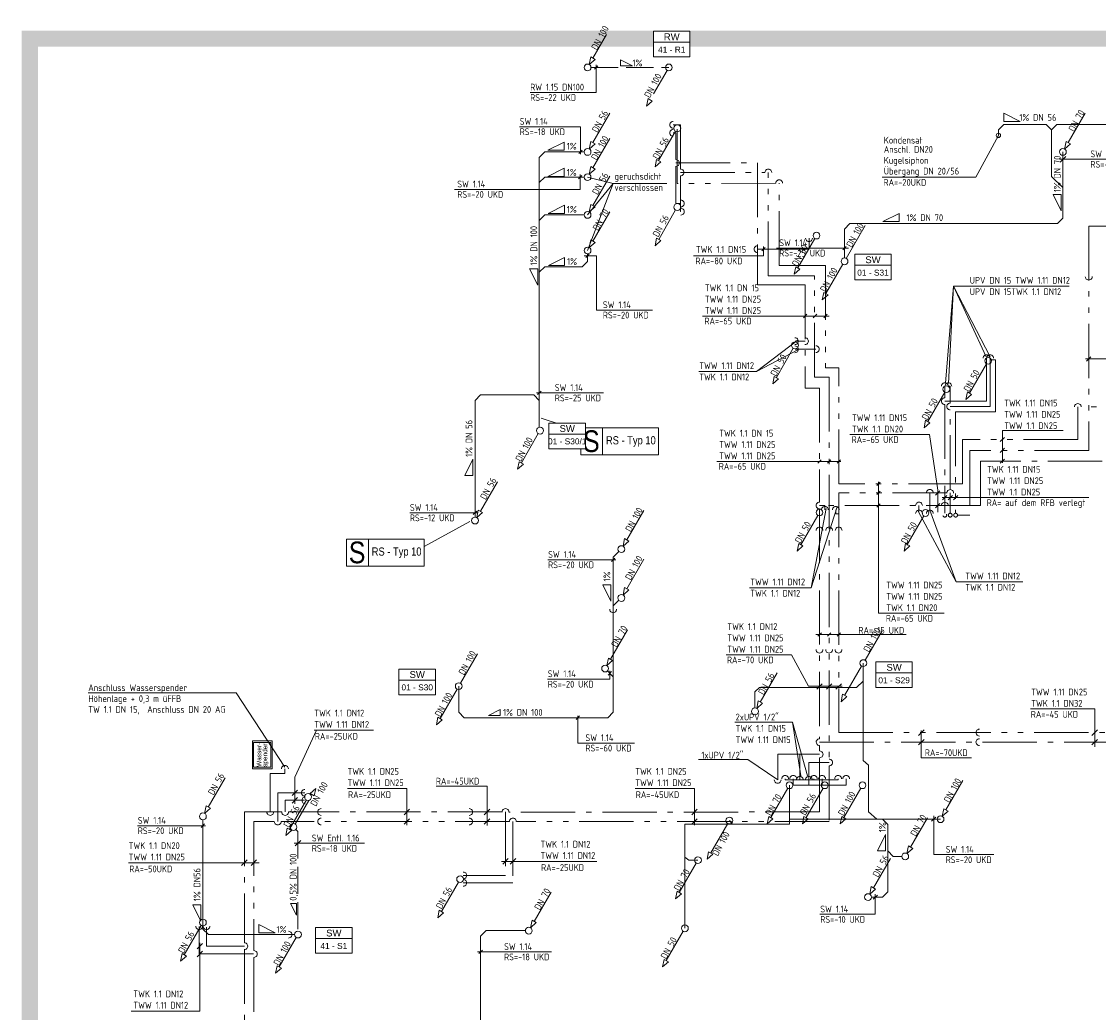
# Model space of a CAD drawing. Header units: metres. Extents: x -5 to 278, y -19 to 180.
# Tile 27 of 59: x 142 to 162, y 26 to 44. Entities that reach past the tile are written whole.
import ezdxf
from ezdxf.enums import TextEntityAlignment as Align

# ---------------------------------------------------------------- set-up
doc = ezdxf.new("R2010")
doc.units = ezdxf.units.M
doc.header["$LTSCALE"] = 0.1
for name, pattern in [('_PGMM_Ge_2Pkt', [16, 10, -2, 0, -2, 0, -2]), ('_PGMM_Ge_Ku', [6.5, 5, -1.5]), ('_PGMM_Ge_Pkt', [14, 10, -2, 0, -2])]:
    doc.linetypes.add(name, pattern=pattern)
doc.layers.get('0').update_dxf_attribs({"linetype": 'CONTINUOUS', "lineweight": 20})
for name, color, linetype, lineweight in [('A_TWW Bereiter_4', 34, 'CONTINUOUS', 20), ('S_Fallstrangentlüftung', 24, '_PGMM_Ge_Ku', 20), ('S_Fallstrangentlüftung TXT', 24, 'CONTINUOUS', 20), ('S_Kaltwasser', 90, '_PGMM_Ge_Pkt', 20), ('S_Kondensat', 23, 'CONTINUOUS', 20), ('S_Kondensat TXT', 23, 'CONTINUOUS', 20), ('S_Regenwasser', 162, '_PGMM_Ge_Ku', 20), ('S_Regenwasser TXT', 162, 'CONTINUOUS', 20), ('S_Schmutzwasser', 34, 'CONTINUOUS', 20), ('S_Schmutzwasser TXT', 34, 'CONTINUOUS', 20), ('S_Stempel Schott', 125, 'CONTINUOUS', 20), ('S_TXT Strang RW', 140, 'CONTINUOUS', 20), ('S_TXT Strang SW', 30, 'CONTINUOUS', 20), ('S_TXT_W+K+Z', 125, 'CONTINUOUS', 20), ('S_Warmwasser', 10, '_PGMM_Ge_2Pkt', 20), ('S_Wasserspender', 210, 'CONTINUOUS', 20)]:
    doc.layers.add(name, color=color, linetype=linetype, lineweight=lineweight)
doc.styles.add('ACS_ISOCT', font='ISOCT')
doc.styles.add('Arial', font='arial.ttf')
doc.styles.add('ARIAL_NARROW', font='ARIALN.TTF')
doc.styles.get("Standard").update_dxf_attribs({"font": 'isocp.shx', "height": 0.001})

# ---------------------------------------------------------------- blocks, each defined once
blk = doc.blocks.new('Wasserspender')
at = {"color": 0, "linetype": 'ByBlock'}
for points in [[(0, -0.36), (0.515, -0.36), (0.515, 0), (0, 0)], [(0.031, -0.022), (0.484, -0.022), (0.484, -0.338), (0.031, -0.338)]]:
    blk.add_lwpolyline(points, close=True, dxfattribs=at)
at = {"color": 0, "linetype": 'ByBlock', "insert": (0.038, -0.077), "char_height": 0.085, "attachment_point": 1, "rotation": 360, "line_spacing_factor": 0.78, "style": 'Arial'}
blk.add_mtext('Wasser-\\Pspender', dxfattribs=at)
blk = doc.blocks.new('*U26')
at = {"color": 0, "linetype": 'ByBlock'}
blk.add_wipeout([(0, 0), (0.671, 0), (0.671, -0.473), (0, -0.473)], dxfattribs=at)
blk.add_lwpolyline([(0, 0), (0.671, 0), (0.671, -0.473), (0, -0.473)], close=True, dxfattribs=at)
blk.add_lwpolyline([(0, -0.203), (0.671, -0.203)], dxfattribs=at)
blk.add_lwpolyline([(0, -0.203), (0.671, -0.203)], dxfattribs=at)
at = {"color": 0, "linetype": 'ByBlock', "insert": (0.336, -0.102), "char_height": 0.125, "width": 0.20598, "attachment_point": 5, "style": 'ACS_ISOCT'}
blk.add_mtext('{\\fArial|b0|i0|c0|p34;SW}', dxfattribs=at)
at = {"color": 0, "linetype": 'ByBlock', "style": 'Arial'}
blk.add_attdef('STRANG_NR.', text='', height=0.11, dxfattribs=at).set_placement((0.336, -0.338), align=Align.MIDDLE_CENTER)
blk = doc.blocks.new('*U27')
at = {"color": 0, "linetype": 'ByBlock'}
blk.add_wipeout([(0, 0), (0.671, 0), (0.671, -0.473), (0, -0.473)], dxfattribs=at)
blk.add_lwpolyline([(0, 0), (0.671, 0), (0.671, -0.473), (0, -0.473)], close=True, dxfattribs=at)
blk.add_lwpolyline([(0, -0.203), (0.671, -0.203)], dxfattribs=at)
blk.add_lwpolyline([(0, -0.203), (0.671, -0.203)], dxfattribs=at)
at = {"color": 0, "linetype": 'ByBlock', "insert": (0.336, -0.102), "char_height": 0.125, "width": 0.20598, "attachment_point": 5, "style": 'ACS_ISOCT'}
blk.add_mtext('{\\fArial|b0|i0|c0|p34;RW}', dxfattribs=at)
at = {"color": 0, "linetype": 'ByBlock', "style": 'Arial'}
blk.add_attdef('STRANG_NR.', text='', height=0.11, dxfattribs=at).set_placement((0.336, -0.338), align=Align.MIDDLE_CENTER)
blk = doc.blocks.new('*U29')
at = {"color": 0, "linetype": 'ByBlock'}
blk.add_wipeout([(0, 0), (0.671, 0), (0.671, -0.473), (0, -0.473)], dxfattribs=at)
blk.add_lwpolyline([(0, 0), (0.671, 0), (0.671, -0.473), (0, -0.473)], close=True, dxfattribs=at)
blk.add_lwpolyline([(0, -0.203), (0.671, -0.203)], dxfattribs=at)
blk.add_lwpolyline([(0, -0.203), (0.671, -0.203)], dxfattribs=at)
at = {"color": 0, "linetype": 'ByBlock', "insert": (0.336, -0.102), "char_height": 0.125, "width": 0.20598, "attachment_point": 5, "style": 'ACS_ISOCT'}
blk.add_mtext('{\\fArial|b0|i0|c0|p34;SW}', dxfattribs=at)
at = {"color": 0, "linetype": 'ByBlock', "style": 'Arial'}
blk.add_attdef('STRANG_NR.', text='', height=0.11, dxfattribs=at).set_placement((0.336, -0.338), align=Align.MIDDLE_CENTER)
blk = doc.blocks.new('*U30')
at = {"color": 0, "linetype": 'ByBlock'}
blk.add_wipeout([(0, 0), (0.671, 0), (0.671, -0.473), (0, -0.473)], dxfattribs=at)
blk.add_lwpolyline([(0, 0), (0.671, 0), (0.671, -0.473), (0, -0.473)], close=True, dxfattribs=at)
blk.add_lwpolyline([(0, -0.203), (0.671, -0.203)], dxfattribs=at)
blk.add_lwpolyline([(0, -0.203), (0.671, -0.203)], dxfattribs=at)
at = {"color": 0, "linetype": 'ByBlock', "insert": (0.336, -0.102), "char_height": 0.125, "width": 0.20598, "attachment_point": 5, "style": 'ACS_ISOCT'}
blk.add_mtext('{\\fArial|b0|i0|c0|p34;SW}', dxfattribs=at)
at = {"color": 0, "linetype": 'ByBlock', "style": 'Arial'}
blk.add_attdef('STRANG_NR.', text='', height=0.11, dxfattribs=at).set_placement((0.336, -0.338), align=Align.MIDDLE_CENTER)

msp = doc.modelspace()

# ---------------------------------------------------------------- linework, layer by layer
at = {"layer": 'A_TWW Bereiter_4', "const_width": 0.3}
msp.add_lwpolyline([(142.15, 7.151), (199.85, 7.151), (199.85, 44.101), (142.15, 44.101)], close=True, dxfattribs=at)
at = {"layer": 'S_Fallstrangentlüftung'}
for p, q in [((147.039, 29.635), (147.351, 30.176)), ((147.312, 30.199), (147.419, 30.293)), ((147.39, 30.154), (147.312, 30.199)), ((147.419, 30.293), (147.39, 30.154)), ((147.052, 29.537), (147.09, 29.499)), ((147.09, 29.499), (147.09, 27.6))]:
    msp.add_line(p, q, dxfattribs=at)
at = {"layer": 'S_Fallstrangentlüftung', "linetype": 'Continuous'}
msp.add_ellipse((147.008, 29.581), major_axis=(0, 0.0625), ratio=1, start_param=-1.570796, end_param=4.712389, dxfattribs=at)
at = {"layer": 'S_Fallstrangentlüftung TXT'}
for p, q in [((147.021, 29.281), (148.313, 29.281)), ((147.04, 29.234), (147.141, 29.335)), ((147.061, 28.173), (146.95, 28.173)), ((146.95, 28.173), (147.061, 27.955)), ((147.061, 27.955), (147.061, 28.173))]:
    msp.add_line(p, q, dxfattribs=at)
at = {"layer": 'S_Kaltwasser'}
for p, q in [((154.05, 42.365), (154, 42.365)), ((154.05, 41.875), (154.05, 42.365)), ((154.05, 41.812), (155.55, 41.812)), ((154.05, 41.75), (154.05, 41.065)), ((155.55, 41.812), (155.55, 39.565, 3.26)), ((154.141, 41.065), (154.05, 41.065)), ((156.5, 40.425), (156.5, 40.225)), ((156.5, 40.225), (155.55, 40.225)), ((156.426, 39.565, 3.26), (155.55, 39.565, 3.26)), ((156.426, 39.565, 3.26), (156.426, 37.864)), ((156.242, 38.529), (156.426, 38.53, 1.447)), ((159.769, 38.215), (159.769, 37.426)), ((156.426, 37.864), (156.426, 37.664)), ((159, 37.7), (159, 37.488)), ((156.426, 37.664), (156.694, 37.664)), ((156.694, 37.664), (156.694, 35.565)), ((159.769, 37.426), (159, 37.426)), ((159, 37.364), (159, 35.36)), ((161.9, 36.318), (159.659, 36.318)), ((159.659, 36.318), (159.659, 35.5)), ((156.694, 35.502), (156.793, 35.502)), ((156.793, 35.502), (156.793, 35.425)), ((159.659, 35.5), (156.794, 35.502)), ((158.525, 35.395), (158.525, 35.501)), ((156.694, 35.44), (156.694, 31.208)), ((156.695, 31.145), (177.65, 31.145)), ((156.695, 30.92), (155.923, 30.92)), ((155.923, 30.449), (155.923, 30.92)), ((156.33, 30.92), (156.33, 30.449)), ((156.695, 30.857), (156.695, 29.858)), ((146.58, 29.858), (146.58, 30.569)), ((146.58, 30.569), (146.848, 30.569)), ((146.848, 30.569), (146.848, 30.65)), ((156.06, 30.47), (156.06, 30.449)), ((156.06, 30.449), (157.035, 30.449)), ((156.59, 30.47), (156.59, 30.449)), ((157.035, 30.47), (157.035, 30.449)), ((147.21, 30.073), (146.854, 30.073)), ((146.854, 30.073), (146.854, 29.858)), ((146.103, 29.858), (146.103, 27.449)), ((146.791, 29.858), (146.103, 29.858)), ((150.849, 29.858), (146.916, 29.858)), ((150.911, 29.858), (150.911, 28.69)), ((156.695, 29.858), (150.974, 29.857)), ((150.134, 28.69), (150.911, 28.69)), ((145.407, 27.738, 0.015), (145.407, 27.387, 0.015)), ((145.407, 27.387, 0.015), (146.103, 27.387)), ((146.103, 27.324), (146.103, 22.162))]:
    msp.add_line(p, q, dxfattribs=at)
at = {"layer": 'S_Kaltwasser', "linetype": 'Continuous'}
msp.add_line((156.695, 31.083), (156.695, 30.982), dxfattribs=at)
at = {"layer": 'S_Kaltwasser', "ltscale": 0.001}
msp.add_circle((159, 35.325), 0.035, dxfattribs=at)
at = {"layer": 'S_Kaltwasser', "linetype": 'Continuous'}
for centre, major_axis in [((154, 42.365), (-0.0625, 0)), ((154.05, 41.812), (0.0625, 0)), ((154.141, 41.065), (0.0625, 0)), ((155.55, 40.225), (-0.0625, 0)), ((156.5, 40.425), (0, -0.0625)), ((156.242, 38.529), (0.0625, 0)), ((156.426, 38.53, 1.447), (0.0625, 0)), ((159.769, 38.215), (0, 0.0625)), ((159, 37.7), (0, 0.0625)), ((159, 37.426), (-0.0625, 0)), ((156.694, 35.502), (-0.0625, 0)), ((158.525, 35.501), (0, 0.0625)), ((159, 35.5), (0, 0.0625)), ((156.793, 35.425), (0, 0.0625)), ((158.526, 35.355), (0, 0.0625)), ((156.694, 35.041), (0, 0.0625)), ((156.693, 32.848), (0, -0.0625)), ((156.695, 31.145), (-0.0625, 0)), ((159.637, 31.145), (-0.0625, 0)), ((156.695, 30.92), (0.0625, 0)), ((146.85, 30.652), (0, 0.0625)), ((155.923, 30.449), (0, -0.0625)), ((156.06, 30.47), (0, 0.0625)), ((156.59, 30.47), (0, 0.0625)), ((157.035, 30.47), (0, 0.0625)), ((146.58, 29.858), (0, -0.0625)), ((146.854, 29.858), (0, -0.0625)), ((147.517, 29.858), (-0.0625, 0)), ((150.911, 29.858), (0, 0.0625))]:
    msp.add_ellipse(centre, major_axis=major_axis, ratio=1, start_param=4.708766, end_param=7.866194, dxfattribs=at)
at = {"layer": 'S_Kaltwasser', "linetype": 'Continuous', "extrusion": (0, 0, -1)}
for centre, start_param, end_param in [((156.33, 30.449), 3.923368, 7.080795), ((147.225, 30.073), 2.352572, 5.509999), ((150.242, 29.858), -0.789021, 2.368406), ((150.134, 28.69), -0.789021, 2.368406), ((145.407, 27.755, 0.015), 0.781775, 3.939203), ((146.103, 27.387), -0.789021, 2.368406)]:
    msp.add_ellipse(centre, major_axis=(0.0442, 0.0442), ratio=1, start_param=start_param, end_param=end_param, dxfattribs=at)
at = {"layer": 'S_Kondensat'}
for p, q in [((160.088, 42.52), (159.988, 42.42)), ((160.088, 42.52), (160.865, 42.52, 3.11)), ((160.865, 42.52, 3.11), (160.965, 42.42, 3.11)), ((161.065, 42.52, 3.11), (160.965, 42.42, 3.11)), ((165.396, 42.52, 3.11), (161.065, 42.52, 3.11)), ((159.988, 42.32), (159.988, 42.42)), ((160.965, 42.42, 3.11), (160.965, 41.561, 3.11))]:
    msp.add_line(p, q, dxfattribs=at)
at = {"layer": 'S_Kondensat', "extrusion": (0.997719, 0, 0.067505)}
msp.add_line((160.965, 41.561, 3.11), (161.175, 41.361), dxfattribs=at)
at = {"layer": 'S_Kondensat'}
msp.add_circle((159.988, 42.32), 0.04, dxfattribs=at)
at = {"layer": 'S_Kondensat TXT'}
for p, q in [((160.088, 42.576), (160.088, 42.726)), ((160.088, 42.726), (160.388, 42.576)), ((160.088, 42.576), (160.388, 42.576)), ((159.574, 41.553), (159.988, 42.32)), ((157.845, 41.553), (159.574, 41.553))]:
    msp.add_line(p, q, dxfattribs=at)
at = {"layer": 'S_Regenwasser'}
for p, q in [((152.522, 43.742), (152.834, 44.283)), ((152.454, 43.625), (152.483, 43.765)), ((152.56, 43.72), (152.454, 43.625)), ((152.483, 43.765), (152.56, 43.72)), ((152.485, 43.571), (153.919, 43.571)), ((153.888, 43.517), (153.575, 42.976)), ((153.508, 42.859), (153.536, 42.998)), ((153.614, 42.953), (153.508, 42.859)), ((153.536, 42.998), (153.614, 42.953))]:
    msp.add_line(p, q, dxfattribs=at)
at = {"layer": 'S_Regenwasser', "linetype": 'Continuous'}
for centre in [(152.423, 43.571), (153.919, 43.571)]:
    msp.add_ellipse(centre, major_axis=(0, 0.0625), ratio=1, start_param=-1.570796, end_param=4.712389, dxfattribs=at)
at = {"layer": 'S_Regenwasser TXT'}
for p, q in [((153.031, 43.6), (153.031, 43.712)), ((153.031, 43.712), (153.249, 43.6)), ((152.552, 43.541), (152.614, 43.603)), ((152.582, 43.112), (152.582, 43.619)), ((153.249, 43.6), (153.031, 43.6)), ((151.366, 43.112), (152.582, 43.112))]:
    msp.add_line(p, q, dxfattribs=at)
at = {"layer": 'S_Schmutzwasser'}
for p, q in [((152.522, 42.186), (152.834, 42.727)), ((161.274, 42.186), (161.587, 42.727)), ((152.522, 41.721), (152.834, 42.262)), ((154.044, 42.396), (153.731, 41.855)), ((152.454, 42.069), (152.483, 42.209)), ((152.56, 42.164), (152.454, 42.069)), ((152.483, 42.209), (152.56, 42.164)), ((161.207, 42.069), (161.235, 42.209)), ((161.313, 42.164), (161.207, 42.069)), ((161.235, 42.209), (161.313, 42.164)), ((151.534, 41.915), (151.634, 42.015)), ((151.534, 36.943), (151.534, 41.915)), ((152.36, 42.015), (151.634, 42.015)), ((153.664, 41.738), (153.692, 41.877)), ((153.692, 41.877), (153.77, 41.832)), ((161.175, 42.015), (161.175, 40.795)), ((152.454, 41.604), (152.483, 41.744)), ((152.56, 41.699), (152.454, 41.604)), ((152.483, 41.744), (152.56, 41.699)), ((153.77, 41.832), (153.664, 41.738)), ((151.534, 41.45), (151.634, 41.55)), ((152.36, 41.55), (151.634, 41.55)), ((152.522, 41.026), (152.834, 41.567)), ((152.454, 40.909), (152.483, 41.049)), ((152.483, 41.049), (152.56, 41.004)), ((151.634, 40.855), (151.534, 40.755)), ((152.36, 40.855), (151.634, 40.855)), ((152.56, 41.004), (152.454, 40.909)), ((152.522, 40.371), (152.834, 40.912)), ((154.044, 40.946), (153.732, 40.405)), ((157.254, 40.695), (157.154, 40.595)), ((157.535, 40.66), (157.186, 40.054)), ((157.254, 40.695), (161.075, 40.695)), ((161.075, 40.695), (161.175, 40.795)), ((157.154, 40.062), (157.154, 40.595)), ((152.454, 40.254), (152.483, 40.394)), ((152.56, 40.349), (152.454, 40.254)), ((152.483, 40.394), (152.56, 40.349)), ((153.664, 40.288), (153.693, 40.427)), ((153.771, 40.382), (153.664, 40.288)), ((153.693, 40.427), (153.771, 40.382)), ((156.606, 40.42), (156.294, 39.878)), ((152.423, 40.137), (152.423, 40)), ((151.634, 39.9), (151.534, 39.8)), ((152.323, 39.9), (151.634, 39.9)), ((152.423, 40), (152.323, 39.9)), ((156.226, 39.761), (156.255, 39.901)), ((156.255, 39.901), (156.333, 39.856)), ((157.123, 39.946), (156.811, 39.405)), ((156.333, 39.856), (156.226, 39.761)), ((156.772, 39.427), (156.743, 39.288)), ((156.743, 39.288), (156.85, 39.382)), ((156.85, 39.382), (156.772, 39.427)), ((156.211, 38.4), (155.899, 37.859)), ((159.767, 38.114), (159.454, 37.572)), ((155.831, 37.742), (155.86, 37.881)), ((155.86, 37.881), (155.938, 37.836)), ((155.938, 37.836), (155.831, 37.742)), ((150.45, 37.539), (150.35, 37.439)), ((150.45, 37.539), (151.434, 37.539)), ((151.434, 37.539), (151.534, 37.439)), ((158.998, 37.592), (158.685, 37.051)), ((159.387, 37.456), (159.415, 37.595)), ((159.493, 37.55), (159.387, 37.456)), ((159.415, 37.595), (159.493, 37.55)), ((150.35, 35.287), (150.35, 37.439)), ((158.618, 36.934), (158.646, 37.073)), ((158.724, 37.028), (158.618, 36.934)), ((158.646, 37.073), (158.724, 37.028)), ((151.515, 36.828), (151.203, 36.287)), ((151.135, 36.17), (151.164, 36.309)), ((151.164, 36.309), (151.242, 36.264)), ((151.242, 36.264), (151.135, 36.17)), ((150.449, 35.396), (150.761, 35.937)), ((150.381, 35.279), (150.41, 35.419)), ((150.488, 35.374), (150.381, 35.279)), ((150.41, 35.419), (150.488, 35.374)), ((153.144, 34.871), (153.456, 35.412)), ((156.661, 35.321), (156.349, 34.78)), ((158.613, 35.311), (158.301, 34.77)), ((153.076, 34.754), (153.105, 34.894)), ((153.183, 34.849), (153.076, 34.754)), ((153.105, 34.894), (153.183, 34.849)), ((156.282, 34.663), (156.31, 34.802)), ((156.388, 34.757), (156.282, 34.663)), ((156.31, 34.802), (156.388, 34.757)), ((158.251, 34.663), (158.279, 34.802)), ((158.357, 34.757), (158.251, 34.663)), ((158.279, 34.802), (158.357, 34.757)), ((152.895, 34.55), (153.001, 34.656)), ((152.895, 34.55), (152.895, 31.695)), ((153.144, 33.971), (153.456, 34.512)), ((153.076, 33.854), (153.105, 33.994)), ((153.183, 33.949), (153.076, 33.854)), ((153.105, 33.994), (153.183, 33.949)), ((152.895, 33.652), (153, 33.757)), ((152.844, 32.671), (153.156, 33.212)), ((157.531, 32.654), (157.844, 33.195)), ((150.394, 32.77), (150.081, 32.229)), ((152.776, 32.554), (152.805, 32.694)), ((152.883, 32.649), (152.776, 32.554)), ((152.805, 32.694), (152.883, 32.649)), ((157.156, 32.005), (157.469, 32.546)), ((152.789, 32.456), (152.895, 32.35)), ((155.603, 31.882), (155.916, 32.424)), ((150.05, 32.175), (150.05, 31.695)), ((155.505, 32.068), (155.586, 32.15)), ((150.019, 32.121), (149.706, 31.58)), ((155.505, 31.774), (155.505, 32.068)), ((157.089, 31.888), (157.117, 32.027)), ((157.195, 31.982), (157.089, 31.888)), ((157.117, 32.027), (157.195, 31.982)), ((155.536, 31.765), (155.564, 31.905)), ((155.642, 31.86), (155.536, 31.765)), ((155.564, 31.905), (155.642, 31.86)), ((149.667, 31.602), (149.639, 31.463)), ((149.639, 31.463), (149.745, 31.557)), ((149.745, 31.557), (149.667, 31.602)), ((150.05, 31.695), (150.15, 31.595)), ((152.795, 31.595), (150.15, 31.595)), ((152.795, 31.595), (152.895, 31.695)), ((145.439, 29.949, 0.015), (145.751, 30.49, 0.015)), ((159.021, 29.896), (159.334, 30.437)), ((156.109, 30.296), (155.796, 29.755)), ((156.759, 30.296), (156.446, 29.755)), ((157.454, 30.296), (157.141, 29.755)), ((145.371, 29.832, 0.015), (145.4, 29.971, 0.015)), ((145.4, 29.971, 0.015), (145.478, 29.926, 0.015)), ((147.244, 30.081), (146.931, 29.54)), ((145.478, 29.926, 0.015), (145.371, 29.832, 0.015)), ((155.729, 29.638), (155.757, 29.777)), ((155.757, 29.777), (155.835, 29.732)), ((156.379, 29.638), (156.407, 29.777)), ((156.407, 29.777), (156.485, 29.732)), ((157.074, 29.638), (157.102, 29.777)), ((157.102, 29.777), (157.18, 29.732)), ((158.371, 29.211), (158.684, 29.752)), ((158.954, 29.779), (158.982, 29.919)), ((159.06, 29.874), (158.954, 29.779)), ((158.982, 29.919), (159.06, 29.874)), ((145.34, 29.715, 0.015), (145.34, 27.7, 0.015)), ((146.864, 29.423), (146.892, 29.562)), ((146.892, 29.562), (146.97, 29.517)), ((155.002, 29.646), (154.689, 29.105)), ((155.835, 29.732), (155.729, 29.638)), ((156.485, 29.732), (156.379, 29.638)), ((157.18, 29.732), (157.074, 29.638)), ((157.85, 29.725), (157.95, 29.625)), ((157.95, 28.39), (157.95, 29.625)), ((158.86, 29.725), (158.05, 29.725)), ((146.97, 29.517), (146.864, 29.423)), ((158.304, 29.094), (158.332, 29.233)), ((158.41, 29.188), (158.304, 29.094)), ((158.332, 29.233), (158.41, 29.188)), ((154.622, 28.988), (154.65, 29.127)), ((154.728, 29.082), (154.622, 28.988)), ((154.65, 29.127), (154.728, 29.082)), ((157.686, 28.461), (157.999, 29.002)), ((157.95, 29.14), (158.05, 29.04)), ((158.21, 29.04), (158.05, 29.04)), ((154.424, 28.917), (154.111, 28.376)), ((150.044, 28.566), (149.731, 28.025)), ((151.439, 27.843, 3.88), (151.751, 28.384, 3.88)), ((154.044, 28.259), (154.072, 28.398)), ((154.072, 28.398), (154.15, 28.353)), ((157.619, 28.344), (157.647, 28.484)), ((157.725, 28.439), (157.619, 28.344)), ((157.647, 28.484), (157.725, 28.439)), ((157.95, 28.39), (157.85, 28.29)), ((154.15, 28.353), (154.044, 28.259)), ((157.65, 28.29), (157.85, 28.29)), ((149.664, 27.908), (149.692, 28.047)), ((149.77, 28.002), (149.664, 27.908)), ((149.692, 28.047), (149.77, 28.002)), ((145.309, 27.768, 0.015), (144.996, 27.226, 0.015)), ((151.371, 27.726, 3.88), (151.4, 27.865, 3.88)), ((151.478, 27.82, 3.88), (151.371, 27.726, 3.88)), ((151.4, 27.865, 3.88), (151.478, 27.82, 3.88)), ((145.44, 27.6, 0.014), (147.028, 27.6)), ((150.452, 27.571, 3.88), (150.555, 27.674, 3.88)), ((150.452, 27.571, 3.88), (150.452, 22.275, 3.88)), ((151.278, 27.674, 3.88), (150.555, 27.674, 3.88)), ((154.184, 27.662), (153.872, 27.12)), ((147.059, 27.546), (146.746, 27.005)), ((144.929, 27.109, 0.015), (144.957, 27.249, 0.015)), ((145.035, 27.204, 0.015), (144.929, 27.109, 0.015)), ((144.957, 27.249, 0.015), (145.035, 27.204, 0.015)), ((146.679, 26.888), (146.707, 27.027)), ((146.785, 26.982), (146.679, 26.888)), ((146.707, 27.027), (146.785, 26.982)), ((153.804, 27.003), (153.833, 27.143)), ((153.911, 27.098), (153.804, 27.003)), ((153.833, 27.143), (153.911, 27.098))]:
    msp.add_line(p, q, dxfattribs=at)
at = {"layer": 'S_Schmutzwasser', "extrusion": (0.008377, 1.11966e-16, 0.999965)}
msp.add_line((145.34, 27.7, 0.015), (145.44, 27.6, 0.014), dxfattribs=at)
at = {"layer": 'S_Schmutzwasser'}
for points in [[(157.5, 32.6), (157.5, 30.809), (157.598, 30.72), (157.598, 29.862), (157.749, 29.725)], [(155.586, 32.15), (157.373, 32.15), (157.5, 32.268)], [(158.922, 29.725), (156.14, 29.725), (156.14, 30.35)], [(154.215, 27.716), (154.215, 29.631), (156.14, 29.631), (156.14, 29.725)], [(155.033, 29.7), (155.093, 29.631)], [(154.455, 28.971), (154.284, 28.971), (154.215, 29.028)]]:
    msp.add_lwpolyline(points, dxfattribs=at)
at = {"layer": 'S_Schmutzwasser', "linetype": 'Continuous'}
for centre, major_axis, start_param, end_param in [((154.075, 42.45), (0, 0.0625), -1.570796, 4.712389), ((152.423, 42.015), (0, 0.0625), -1.570796, 4.712389), ((161.175, 42.015), (0, 0.0625), -1.570796, 4.712389), ((152.423, 41.55), (0, 0.0625), -1.570796, 4.712389), ((154.076, 41), (0, 0.0625), -1.570796, 4.712389), ((152.423, 40.855), (0, 0.0625), -1.570796, 4.712389), ((156.638, 40.474), (0, 0.0625), -1.570796, 4.712389), ((152.423, 40.2), (0, 0.0625), -1.570796, 4.712389), ((157.154, 40), (0, 0.0625), -1.570796, 4.712389), ((156.242, 38.454), (0, 0.0625), -1.570796, 4.712389), ((159.798, 38.168), (0, 0.0625), -1.570796, 4.712389), ((159.029, 37.646), (0, 0.0625), -1.570796, 4.712389), ((151.547, 36.882), (0, 0.0625), -1.570796, 4.712389), ((156.693, 35.375), (0, 0.0625), -1.570796, 4.712389), ((158.645, 35.365), (0, 0.0625), -1.570796, 4.712389), ((150.35, 35.225), (0, 0.0625), -1.570796, 4.712389), ((153.045, 34.7), (0, 0.0625), -1.570796, 4.712389), ((153.045, 33.8), (0, 0.0625), -1.570796, 4.712389), ((152.894, 33.591), (0, -0.0625), 4.708766, 7.866194), ((152.745, 32.5), (0, 0.0625), -1.570796, 4.712389), ((157.5, 32.6), (0, 0.0625), -1.570796, 4.712389), ((150.05, 32.175), (0, 0.0625), -1.570796, 4.712389), ((155.505, 31.711), (0, 0.0625), -1.570796, 4.712389), ((156.14, 30.35), (0, 0.0625), -1.570796, 4.712389), ((156.79, 30.35), (0, 0.0625), -1.570796, 4.712389), ((157.485, 30.35), (0, 0.0625), -1.570796, 4.712389), ((147.275, 30.135), (0, 0.0625), -1.570796, 4.712389), ((145.34, 29.777, 0.015), (0, 0.0625), -1.570796, 4.712389), ((155.033, 29.7), (0, 0.0625), -1.570796, 4.712389), ((158.922, 29.725), (0, 0.0625), -1.570796, 4.712389), ((154.455, 28.971), (0, 0.0625), -1.570796, 4.712389), ((158.272, 29.04), (0, 0.0625), -1.570796, 4.712389), ((150.075, 28.62), (0, 0.0625), -1.570796, 4.712389), ((157.587, 28.29), (0, 0.0625), -1.570796, 4.712389), ((145.34, 27.822, 0.015), (0, 0.0625), -1.570796, 4.712389), ((154.215, 27.716), (0, 0.0625), -1.570796, 4.712389), ((147.09, 27.6), (0, 0.0625), -1.570796, 4.712389), ((151.34, 27.672, 3.88), (0, 0.0625), -1.570796, 4.712389)]:
    msp.add_ellipse(centre, major_axis=major_axis, ratio=1, start_param=start_param, end_param=end_param, dxfattribs=at)
at = {"layer": 'S_Schmutzwasser', "linetype": 'Continuous', "extrusion": (0, 0, -1)}
msp.add_ellipse((146.915, 27.599), major_axis=(0.0442, 0.0442), ratio=1, start_param=-0.789021, end_param=2.368406, dxfattribs=at)
at = {"layer": 'S_Schmutzwasser TXT'}
for p, q in [((151.17, 42.48), (152.291, 42.48)), ((152.291, 42.48), (152.291, 41.971)), ((151.993, 42.197), (151.693, 42.047)), ((151.993, 42.047), (151.693, 42.047)), ((151.993, 42.047), (151.993, 42.197)), ((152.26, 41.984), (152.322, 42.046)), ((161.112, 41.882), (162.558, 41.882)), ((161.125, 41.829), (161.226, 41.93)), ((151.992, 41.715), (151.692, 41.565)), ((151.992, 41.565), (151.992, 41.715)), ((151.992, 41.565), (151.692, 41.565)), ((152.253, 41.519), (152.315, 41.581)), ((152.284, 41.326), (152.284, 41.602)), ((152.423, 41.55), (152.896, 41.432)), ((149.971, 41.326), (152.284, 41.326)), ((152.423, 40.2), (152.896, 41.432)), ((152.423, 40.855), (152.896, 41.432)), ((153.879, 41.432), (152.896, 41.432)), ((161.144, 41.233), (160.994, 41.233)), ((160.994, 41.233), (161.144, 40.933)), ((161.144, 41.233), (161.144, 40.933)), ((151.995, 41.034), (151.695, 40.884)), ((151.995, 40.884), (151.695, 40.884)), ((151.995, 40.884), (151.995, 41.034)), ((158.158, 40.881), (157.858, 40.731)), ((158.158, 40.731), (158.158, 40.881)), ((158.158, 40.731), (157.858, 40.731)), ((157.123, 40.212), (157.185, 40.274)), ((152, 40.073), (151.7, 39.923)), ((152, 39.923), (152, 40.073)), ((152.584, 40.101), (152.361, 40.101)), ((152.392, 40.069), (152.454, 40.131)), ((152.584, 39.103), (152.584, 40.101)), ((155.9, 40.245), (157.226, 40.245)), ((151.506, 39.859), (151.356, 39.859)), ((151.356, 39.859), (151.506, 39.559)), ((151.506, 39.859), (151.506, 39.559)), ((152, 39.923), (151.7, 39.923)), ((152.584, 39.103), (153.616, 39.103)), ((151.485, 37.578), (152.716, 37.578)), ((151.503, 37.546), (151.565, 37.608)), ((150.162, 36.057), (150.312, 36.357)), ((150.312, 36.057), (150.312, 36.357)), ((150.312, 36.057), (150.162, 36.057)), ((149.148, 35.369), (150.399, 35.369)), ((150.318, 35.337), (150.381, 35.4)), ((151.693, 34.504), (152.945, 34.504)), ((152.864, 34.472), (152.926, 34.535)), ((152.851, 34.04), (152.701, 34.04)), ((152.701, 34.04), (152.851, 33.74)), ((152.851, 34.04), (152.851, 33.74)), ((152.802, 32.38), (152.865, 32.443)), ((152.833, 32.306), (152.833, 32.456)), ((151.687, 32.306), (152.833, 32.306)), ((150.815, 31.744), (150.597, 31.633)), ((150.815, 31.633), (150.815, 31.744)), ((150.597, 31.633), (150.815, 31.633)), ((152.213, 31.564), (152.276, 31.626)), ((152.245, 31.128), (152.245, 31.629)), ((152.245, 31.128), (153.289, 31.128)), ((158.756, 29.686), (158.836, 29.764)), ((158.796, 29.072), (158.796, 29.788)), ((144.138, 29.606, 0.015), (145.39, 29.606, 0.015)), ((145.309, 29.575, 0.015), (145.371, 29.637, 0.015)), ((157.76, 29.144), (157.91, 29.444)), ((157.91, 29.144), (157.91, 29.444)), ((157.91, 29.144), (157.76, 29.144)), ((158.796, 29.072), (159.9, 29.072)), ((157.679, 28.251), (157.759, 28.329)), ((157.719, 27.973), (157.719, 28.342)), ((145.304, 28.149), (145.154, 28.149)), ((145.154, 28.149), (145.304, 27.849)), ((145.304, 28.149), (145.304, 27.849)), ((156.701, 27.973), (157.719, 27.973)), ((146.37, 27.635), (146.37, 27.785)), ((146.37, 27.785), (146.67, 27.635)), ((146.37, 27.635), (146.67, 27.635)), ((150.396, 27.282, 0.015), (151.761, 27.282, 0.015)), ((150.423, 27.25, 0.015), (150.485, 27.313, 0.015))]:
    msp.add_line(p, q, dxfattribs=at)
at = {"layer": 'S_Stempel Schott'}
for p, q in [((152.298, 36.87), (151.568, 37.113)), ((152.698, 36.934), (152.698, 36.434)), ((150.254, 35.211), (149.413, 34.749)), ((148.386, 34.885), (148.386, 34.385))]:
    msp.add_line(p, q, dxfattribs=at)
for points in [[(152.298, 36.934), (153.726, 36.934), (153.726, 36.434), (152.298, 36.434)], [(147.986, 34.885), (149.413, 34.885), (149.413, 34.385), (147.986, 34.385)]]:
    msp.add_lwpolyline(points, close=True, dxfattribs=at)
at = {"layer": 'S_TXT_W+K+Z'}
for p, q in [((155.632, 40.194), (155.695, 40.256)), ((155.664, 40.1), (155.664, 40.275)), ((155.664, 40.1), (154.375, 40.1)), ((159.012, 37.756), (159.16, 39.541)), ((159.16, 39.541), (159.068, 37.747)), ((161.288, 39.541), (159.16, 39.541)), ((159.16, 39.541), (159.838, 38.241)), ((159.764, 38.239), (159.16, 39.541)), ((156.868, 38.993), (154.54, 38.993)), ((156.399, 38.962), (156.461, 39.024)), ((156.579, 38.962), (156.641, 39.024)), ((156.774, 38.962), (156.836, 39.024)), ((155.535, 37.969), (156.3, 38.553)), ((155.535, 37.969), (156.305, 38.379)), ((163.302, 38.203), (161.59, 38.203)), ((161.61, 38.164), (161.69, 38.243)), ((155.535, 37.969), (154.471, 37.969)), ((160.061, 36.885), (161.177, 36.885)), ((160.061, 36.885), (160.061, 36.286)), ((158.72, 36.81), (157.25, 36.81)), ((158.72, 36.81), (158.87, 35.783)), ((160.021, 36.679), (160.101, 36.758)), ((160.021, 36.479), (160.101, 36.558)), ((157.088, 36.316), (154.804, 36.316)), ((156.663, 36.285), (156.725, 36.347)), ((156.838, 36.285), (156.901, 36.347)), ((157.018, 36.285), (157.08, 36.347)), ((160.021, 36.28), (160.101, 36.359)), ((157.748, 35.869), (157.81, 35.931)), ((157.779, 33.519), (157.779, 35.939)), ((157.748, 35.704), (157.81, 35.766)), ((158.83, 35.696), (158.91, 35.775)), ((158.87, 35.783), (158.87, 35.383)), ((157.748, 35.47), (157.81, 35.533)), ((158.83, 35.46), (158.91, 35.539)), ((161.655, 35.649), (158.95, 35.649)), ((158.96, 35.609), (159.04, 35.688)), ((159.06, 35.609), (159.14, 35.688)), ((159.16, 35.609), (159.24, 35.688)), ((156.538, 33.985), (157.018, 35.476)), ((156.538, 33.985), (156.815, 35.445)), ((159.212, 34.095), (158.507, 35.398)), ((159.212, 34.095), (158.726, 35.418)), ((156.538, 33.985), (155.406, 33.985)), ((160.436, 34.095), (159.212, 34.095)), ((158.99, 33.519), (157.779, 33.519)), ((156.623, 33.127), (158.289, 33.127)), ((156.665, 33.096), (156.727, 33.158)), ((156.84, 33.096), (156.902, 33.158)), ((157.016, 33.096), (157.078, 33.158)), ((154.972, 32.754), (156.176, 32.754)), ((156.176, 32.754), (156.491, 32.175)), ((156.491, 32.175), (157.109, 32.175)), ((156.644, 32.118), (156.745, 32.219)), ((156.819, 32.118), (156.92, 32.219)), ((156.995, 32.118), (157.096, 32.219)), ((143.225, 32.054), (145.95, 32.054)), ((145.95, 32.054), (146.85, 30.681)), ((160.576, 31.757), (161.76, 31.757)), ((161.76, 31.757), (161.76, 31.061)), ((147.032, 30.5), (147.43, 31.364)), ((148.481, 31.364), (147.39, 31.364)), ((156.193, 31.511), (155.135, 31.511)), ((156.193, 31.511), (156.351, 30.522)), ((156.193, 31.511), (156.471, 30.526)), ((158.517, 31.269), (158.618, 31.371)), ((158.567, 30.857), (158.567, 31.361)), ((161.709, 31.269), (161.81, 31.371)), ((158.517, 31.094), (158.618, 31.195)), ((161.709, 31.094), (161.81, 31.195)), ((154.465, 30.822), (155.373, 30.822)), ((155.373, 30.822), (155.923, 30.449)), ((159.49, 30.857), (158.567, 30.857)), ((147.032, 30.009), (147.032, 30.5)), ((146.981, 30.16), (147.082, 30.261)), ((149.093, 30.29), (148.002, 30.29)), ((149.093, 29.618), (149.093, 30.29)), ((150.571, 30.333), (149.633, 30.333)), ((150.571, 29.608), (150.571, 30.333)), ((154.391, 30.291), (153.3, 30.291)), ((154.391, 29.618), (154.391, 30.291)), ((146.981, 30.023), (147.082, 30.124)), ((149.043, 29.807), (149.144, 29.908)), ((150.52, 29.807), (150.621, 29.908)), ((154.34, 29.807), (154.441, 29.908)), ((149.043, 29.631), (149.144, 29.733)), ((150.52, 29.632), (150.621, 29.733)), ((154.34, 29.632), (154.441, 29.733)), ((146.052, 28.873), (146.153, 28.974)), ((146.226, 28.873), (146.327, 28.974)), ((150.861, 28.899), (150.962, 29)), ((150.998, 28.899), (151.099, 29)), ((146.375, 28.923), (143.972, 28.923)), ((152.593, 28.949), (150.835, 28.949)), ((145.231, 27.336), (145.332, 27.437)), ((145.282, 26.187), (145.282, 27.446)), ((145.231, 27.192), (145.332, 27.293)), ((145.282, 26.187), (144.021, 26.187))]:
    msp.add_line(p, q, dxfattribs=at)
at = {"layer": 'S_Warmwasser'}
for p, q in [((154.132, 42.514), (154, 42.514)), ((154.075, 41.433), (154.075, 42.512)), ((154.132, 41.7), (154.132, 42.514)), ((154.132, 41.638), (155.687, 41.638)), ((154.132, 41.575), (154.132, 40.915)), ((155.75, 39.735), (155.75, 41.638)), ((155.888, 41.437), (154.075, 41.433)), ((155.95, 39.925, 1.944), (155.95, 41.438)), ((154.141, 40.915), (154.132, 40.915)), ((161.65, 40.65), (161.65, 36.518)), ((167.865, 40.648), (161.65, 40.65)), ((155.95, 39.925, 1.944), (156.801, 39.925, 1.944)), ((156.801, 39.925, 1.944), (156.801, 38.036, 3.238)), ((155.75, 39.735), (156.6, 39.735)), ((156.6, 37.865), (156.6, 39.735)), ((156.244, 38.38), (156.626, 38.381, 1.122)), ((159.834, 38.215), (159.834, 37.326)), ((159.834, 38.187), (159.934, 38.187)), ((159.934, 38.187), (159.934, 37.226)), ((156.801, 38.036, 3.238), (157.047, 38.036, 3.238)), ((157.047, 35.9), (157.047, 38.036, 3.238)), ((156.869, 37.865), (156.6, 37.865)), ((156.869, 37.865), (156.869, 30.832)), ((159.065, 37.7), (159.1, 37.7)), ((159.1, 37.388), (159.1, 37.7)), ((159.834, 37.326), (159.1, 37.326)), ((161.45, 37.318), (161.45, 36.718)), ((168.395, 37.318), (161.513, 37.318)), ((159.1, 35.796), (159.1, 37.263)), ((159.934, 37.226), (159.2, 37.226)), ((159.2, 37.226), (159.2, 35.36)), ((161.45, 36.718), (159.329, 36.718)), ((159.329, 36.718), (159.329, 35.9)), ((161.65, 36.518), (159.459, 36.518)), ((159.459, 36.518), (159.459, 35.325)), ((159.329, 35.9), (157.047, 35.9)), ((159.038, 35.735), (157.046, 35.735)), ((157.046, 35.735), (157.046, 31.32)), ((158.725, 35.395), (158.725, 35.735)), ((159.1, 35.735), (159.1, 35.36)), ((156.993, 35.425), (156.993, 35.35)), ((156.993, 35.35), (157.046, 35.35)), ((159.459, 35.325), (159.235, 35.325)), ((157.046, 31.32), (164.788, 31.32)), ((156.495, 30.77), (156.495, 30.349)), ((156.495, 30.77), (156.87, 30.77)), ((156.87, 30.707), (156.87, 29.683)), ((156.21, 30.47), (156.21, 30.349)), ((156.21, 30.349), (157.185, 30.349)), ((156.74, 30.47), (156.74, 30.349)), ((157.185, 30.47), (157.185, 30.349)), ((147.218, 30.21), (146.717, 30.21)), ((146.717, 30.21), (146.717, 29.683)), ((146.277, 29.683), (146.277, 27.305)), ((146.654, 29.683), (146.277, 29.683)), ((150.986, 29.683), (146.779, 29.683)), ((151.048, 29.683), (151.048, 28.553)), ((156.87, 29.683), (151.111, 29.683)), ((150.134, 28.553), (151.048, 28.553)), ((145.27, 27.746, 0.015), (145.27, 27.243, 0.015)), ((145.27, 27.243, 0.015), (146.277, 27.243)), ((146.277, 27.18), (146.277, 22.312))]:
    msp.add_line(p, q, dxfattribs=at)
for centre in [(159.1, 35.325), (159.2, 35.325)]:
    msp.add_circle(centre, 0.035, dxfattribs=at)
at = {"layer": 'S_Warmwasser', "linetype": 'Continuous'}
for centre, major_axis in [((154, 42.514), (-0.0625, 0)), ((154.132, 41.638), (0.0625, 0)), ((155.75, 41.638), (0, 0.0625)), ((155.95, 41.438), (0, 0.0625)), ((154.141, 40.915), (0.0625, 0)), ((161.65, 39.717), (0, -0.0625)), ((156.242, 38.379), (0.0625, 0)), ((156.626, 38.381, 1.122), (0.0625, 0)), ((159.834, 38.215), (0, 0.0625)), ((159.065, 37.7), (0, 0.0625)), ((159.1, 37.326), (-0.0625, 0)), ((161.45, 37.318), (0, 0.0625)), ((158.724, 35.735), (0, 0.0625)), ((159.1, 35.733), (0, 0.0625)), ((156.993, 35.425), (0, 0.0625)), ((158.726, 35.355), (0, 0.0625)), ((156.869, 35.041), (0, 0.0625)), ((157.046, 35.041), (0, 0.0625)), ((156.869, 32.848), (0, -0.0625)), ((157.044, 32.848), (0, -0.0625)), ((159.637, 31.32), (-0.0625, 0)), ((156.87, 30.77), (0.0625, 0)), ((156.21, 30.47), (0, 0.0625)), ((156.74, 30.47), (0, 0.0625)), ((157.185, 30.47), (0, 0.0625)), ((147.517, 29.683), (-0.0625, 0)), ((151.048, 29.683), (0, 0.0625)), ((146.717, 29.683), (0, -0.0625))]:
    msp.add_ellipse(centre, major_axis=major_axis, ratio=1, start_param=4.708766, end_param=7.866194, dxfattribs=at)
at = {"layer": 'S_Warmwasser', "linetype": 'Continuous', "extrusion": (0, 0, -1)}
for centre, start_param, end_param in [((156.495, 30.45), 3.923368, 7.080795), ((147.218, 30.21), 2.352572, 5.509999), ((150.242, 29.683), -0.789021, 2.368406), ((150.134, 28.553), -0.789021, 2.368406), ((145.27, 27.756, 0.015), 0.781775, 3.939203), ((146.277, 27.243), -0.789021, 2.368406)]:
    msp.add_ellipse(centre, major_axis=(0.0442, 0.0442), ratio=1, start_param=start_param, end_param=end_param, dxfattribs=at)

# ---------------------------------------------------------------- block references
at = {"layer": 'S_Wasserspender', "rotation": 90}
msp.add_blockref('Wasserspender', (146.252, 30.651), dxfattribs=at)

# ---------------------------------------------------------------- texts
at = {"layer": 'S_Fallstrangentlüftung TXT', "lineweight": 30}
for s, rotation, p in [('DN 100', 61.3658, (147.42, 29.951)), ('0,5%%% DN 100', 90, (147.064, 28.223))]:
    msp.add_text(s, height=0.125, rotation=rotation, dxfattribs=at).set_placement(p)
for s, p in [('SW Entl. 1.16', (147.345, 29.316)), ('RS=-18 UKD', (147.345, 29.125))]:
    msp.add_text(s, height=0.125, dxfattribs=at).set_placement(p)
at = {"layer": 'S_Kondensat TXT', "lineweight": 30}
for s, p in [('1%%% DN 56', (160.374, 42.587)), ('Kondensat', (157.877, 42.169)), ('Anschl. DN20', (157.877, 41.999)), ('Kugelsiphon ', (157.877, 41.799)), ('Übergang DN 20/56', (157.877, 41.599)), ('RA=-20UKD', (157.872, 41.391))]:
    msp.add_text(s, height=0.125, dxfattribs=at).set_placement(p)
at = {"layer": 'S_Regenwasser TXT'}
for p in [(152.593, 43.879), (153.567, 43)]:
    msp.add_text('DN 100', height=0.125, rotation=61.3658, dxfattribs=at).set_placement(p)
for s, p in [('1%%%', (153.25, 43.592)), ('RW 1.15 DN100', (151.366, 43.146)), ('RS=-22 UKD', (151.366, 42.955))]:
    msp.add_text(s, height=0.125, dxfattribs=at).set_placement(p)
at = {"layer": 'S_Schmutzwasser TXT'}
for s, p in [('SW 1.14', (151.173, 42.515)), ('RS=-18 UKD', (151.173, 42.324)), ('1%%%', (152.039, 42.058)), ('SW 1.14', (161.681, 41.917)), ('RS=-20 UKD', (161.681, 41.726)), ('1%%%', (152.039, 41.576)), ('SW 1.14', (150.023, 41.361)), ('RS=-20 UKD', (150.023, 41.17)), ('1%%%', (152.041, 40.895)), ('1%%% DN 70', (158.296, 40.742)), ('SW 1.14', (155.951, 40.28)), ('1%%%', (152.046, 39.934)), ('RS=-25 UKD', (155.951, 40.089)), ('SW 1.14', (152.704, 39.138)), ('RS=-20 UKD', (152.704, 38.947)), ('SW 1.14', (151.819, 37.613)), ('RS=-25 UKD', (151.819, 37.422)), ('SW 1.14', (149.151, 35.404)), ('RS=-12 UKD', (149.151, 35.213)), ('SW 1.14', (151.696, 34.539)), ('RS=-20 UKD', (151.696, 34.348)), ('SW 1.14', (151.69, 32.341)), ('RS=-20 UKD', (151.69, 32.149)), ('1%%% DN 100', (150.866, 31.63)), ('SW 1.14', (152.383, 31.163)), ('RS=-60 UKD', (152.383, 30.972)), ('SW 1.14', (144.141, 29.641, 0.015)), ('RS=-20 UKD', (144.141, 29.45, 0.015)), ('SW 1.14', (159.017, 29.107)), ('RS=-20 UKD', (159.017, 28.916)), ('SW 1.14', (156.707, 28.008)), ('RS=-10 UKD', (156.707, 27.817)), ('1%%%', (146.696, 27.632)), ('SW 1.14', (150.885, 27.317, 0.015)), ('RS=-18 UKD', (150.885, 27.126, 0.015))]:
    msp.add_text(s, height=0.125, dxfattribs=at).set_placement(p)
for s, rotation, p in [('DN 56', 61.3658, (152.603, 42.361)), ('DN 70', 61.3658, (161.379, 42.377)), ('DN 100', 61.3658, (152.589, 41.852)), ('DN 56', 61.3658, (153.723, 41.868)), ('1%%% DN 70', 90, (161.133, 41.273)), ('DN 56', 61.3658, (152.608, 41.215)), ('1%%% DN 100', 90, (151.495, 39.924)), ('DN 70', 61.3658, (152.618, 40.553)), ('DN 56', 61.3658, (153.723, 40.435)), ('DN 100', 61.3658, (157.288, 40.245)), ('DN 50', 61.3658, (156.286, 39.892)), ('DN 100', 61.3658, (156.805, 39.424)), ('DN 50', 61.3658, (155.891, 37.872)), ('DN 50', 61.3658, (159.447, 37.586)), ('DN 50', 61.3658, (158.678, 37.064)), ('1%%% DN 56', 90, (150.301, 36.398)), ('DN 100', 61.3658, (151.195, 36.3)), ('DN 56', 61.3658, (150.546, 35.598)), ('DN 100', 61.3658, (153.219, 35.006)), ('DN 50', 61.3658, (156.341, 34.793)), ('DN 50', 61.3658, (158.293, 34.783)), ('DN 100', 61.3658, (153.216, 34.117)), ('1%%%', 90, (152.84, 34.105)), ('DN 70', 61.3658, (152.96, 32.88)), ('DN 100', 61.3658, (157.603, 32.791)), ('DN 100', 61.3658, (150.148, 32.368)), ('DN 56', 61.3658, (155.666, 32.004)), ('DN 100', 61.3658, (149.711, 31.599)), ('DN 56', 61.3658, (145.535, 30.157)), ('DN 100', 61.3658, (159.084, 30.018)), ('DN 70', 61.3658, (155.801, 29.776)), ('DN 56', 61.3658, (156.432, 29.784)), ('DN 100', 61.3658, (157.135, 29.776)), ('DN 56', 61.3658, (146.924, 29.561)), ('DN 70', 61.3658, (158.468, 29.398)), ('DN 100', 61.3658, (154.82, 29.035)), ('1%%%', 90, (157.915, 29.486)), ('1%%% DN56', 90, (145.294, 28.215)), ('DN 56', 61.3658, (157.774, 28.644)), ('DN 70', 61.3658, (154.11, 28.394)), ('DN 56', 61.3658, (149.732, 28.059)), ('DN 70', 61.3658, (151.544, 28.039)), ('DN 56', 61.3658, (144.984, 27.242, 0.015)), ('DN 50', 61.3658, (153.87, 27.138)), ('DN 100', 61.3658, (146.74, 27.017))]:
    msp.add_text(s, height=0.125, rotation=rotation, dxfattribs=at).set_placement(p)
at = {"layer": 'S_Schmutzwasser TXT', "insert": (152.918, 41.63), "char_height": 0.125, "width": 0.92193, "attachment_point": 1}
msp.add_mtext('geruchsdicht\\Pverschlossen', dxfattribs=at)
at = {"layer": 'S_Stempel Schott', "style": 'ARIAL_NARROW'}
for s, height, p in [('S', 0.4, (152.339, 36.488)), ('RS - Typ 10', 0.15, (152.761, 36.629)), ('S', 0.4, (148.026, 34.439)), ('RS - Typ 10', 0.15, (148.448, 34.58))]:
    msp.add_text(s, height=height, dxfattribs=at).set_placement(p)
at = {"layer": 'S_TXT_W+K+Z'}
for s, p in [('RA=-80 UKD', (154.409, 39.945)), ('RA=-65 UKD', (154.575, 38.837)), ('RA=-65 UKD', (157.284, 36.655)), ('RA=-65 UKD', (154.838, 36.161)), ('RA= auf dem RFB verlegt', (159.771, 35.493)), ('RA=-65 UKD', (157.915, 33.363)), ('RA=-15 UKD', (157.41, 33.141)), ('RA=-70 UKD', (154.989, 32.596)), ('Anschluss Wasserspender ', (143.229, 32.084)), ('Höhenlage + 0,3 m üFFB', (143.229, 31.884)), ('TW 1.1 DN 15,  Anschluss DN 20 AG ', (143.229, 31.684)), ('RA=-45 UKD', (160.584, 31.593)), ('RA=-25UKD', (147.401, 31.188)), ('RA=-70UKD', (158.633, 30.887)), ('RA=-45UKD', (149.629, 30.363)), ('RA=-25UKD', (148.013, 30.114)), ('RA=-45UKD', (153.31, 30.115)), ('RA=-50UKD', (143.983, 28.747)), ('RA=-25UKD', (151.566, 28.773))]:
    msp.add_text(s, height=0.125, dxfattribs=at).set_placement(p)
at = {"layer": 'S_TXT_W+K+Z', "char_height": 0.125, "attachment_point": 1}
for s, insert, width in [('TWK 1.1 DN15', (154.416, 40.281), 13.51068), ('\\PUPV DN 15 TWW 1.11 DN12\\PUPV DN 15TWK 1.1 DN12', (159.459, 39.922), 13.51068), ('TWK 1.1 DN 15\\PTWW 1.11 DN25\\PTWW 1.11 DN25', (154.582, 39.574), 13.51068), ('\\PTWW 1.11 DN12\\PTWK 1.1 DN12', (154.478, 38.35), 13.51068), ('TWK 1.11 DN15\\PTWW 1.11 DN25\\PTWW 1.1 DN25', (160.094, 37.453), 13.51068), ('\\PTWW 1.11 DN15\\PTWK 1.1 DN20', (157.291, 37.391), 13.51068), ('TWK 1.1 DN 15\\PTWW 1.11 DN25\\PTWW 1.11 DN25', (154.846, 36.897), 13.51068), ('TWK 1.11 DN15\\PTWW 1.11 DN25\\PTWW 1.1 DN25', (159.778, 36.23), 13.51068), ('\\PTWW 1.11 DN12\\PTWK 1.1 DN12', (155.418, 34.366), 13.51068), ('\\PTWW 1.11 DN12\\PTWK 1.1 DN12', (159.378, 34.476), 13.51068), ('TWW 1.11 DN25\\PTWW 1.11 DN25\\PTWK 1.1 DN20', (157.922, 34.1), 13.51068), ('TWK 1.1 DN12\\PTWW 1.11 DN25\\PTWW 1.11 DN25', (154.996, 33.335), 13.51068), ('TWW 1.11 DN25\\PTWK 1.1 DN32', (160.591, 32.13), 13.51068), ('TWK 1.1 DN12\\PTWW 1.11 DN12', (147.39, 31.742), 13.51068), ('2xUPV 1/2"\\PTWK 1.1 DN15\\PTWW 1.11 DN15', (155.148, 31.669), 1.22812), ('1xUPV 1/2"', (154.517, 30.967), 1.22812), ('TWK 1.1 DN25\\PTWW 1.11 DN25', (148.002, 30.668), 13.51068), ('TWK 1.1 DN25\\PTWW 1.11 DN25', (153.3, 30.668), 13.51068), ('TWK 1.1 DN20\\PTWW 1.11 DN25', (143.972, 29.3), 13.51068), ('TWK 1.1 DN12\\PTWW 1.11 DN12', (151.555, 29.327), 13.51068), ('TWK 1.1 DN12\\PTWW 1.11 DN12', (144.059, 26.57), 13.51068)]:
    msp.add_mtext(s, dxfattribs=dict(at, insert=insert, width=width))

# ---------------------------------------------------------------- next in the draw order: block references
at = {"layer": 'S_TXT Strang RW', "lineweight": -3}
msp.add_blockref('*U27', (153.636, 44.238), dxfattribs=at).add_auto_attribs({'STRANG_NR.': '41 - R1'})
at = {"layer": 'S_TXT Strang SW', "lineweight": -3}
for name, p, values in [('*U26', (157.342, 40.13), {'STRANG_NR.': '01 - S31'}), ('*U30', (151.712, 37.022), {'STRANG_NR.': '01 - S30/1'}), ('*U26', (157.731, 32.623), {'STRANG_NR.': '01 - S29'}), ('*U26', (148.95, 32.491), {'STRANG_NR.': '01 - S30'}), ('*U29', (147.414, 27.729), {'STRANG_NR.': '41 - S1'})]:
    msp.add_blockref(name, p, dxfattribs=at).add_auto_attribs(values)

doc.saveas('drawing.dxf')
